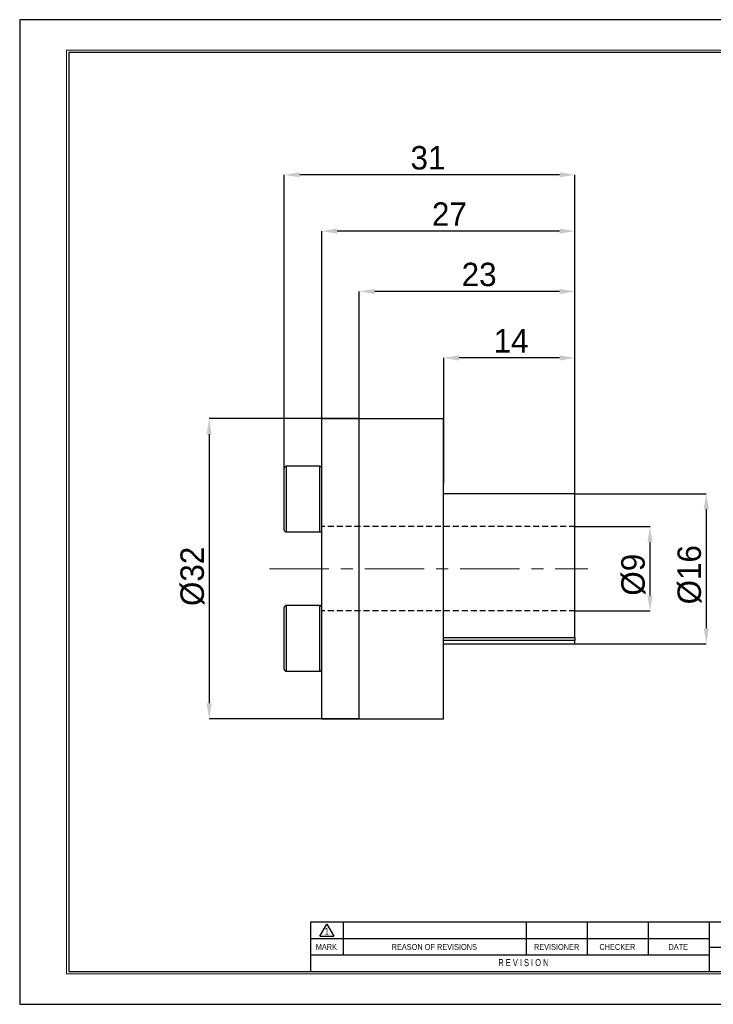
# Model space of a CAD drawing. Header units: millimetres. Extents: x 0 to 297, y 0 to 210.
# Tile 1 of 2: x 0 to 148, y 0 to 210. Entities that reach past the tile are written whole.
import ezdxf
from ezdxf.enums import TextEntityAlignment as Align

# ---------------------------------------------------------------- set-up
doc = ezdxf.new("R2010")
doc.units = ezdxf.units.MM
doc.header["$PDSIZE"] = -1
doc.linetypes.add('CENTERX2', pattern=[20.32, 12.7, -2.54, 2.54, -2.54])
doc.linetypes.add('HIDDEN', pattern=[1.905, 1.27, -0.635])
for name, color, linetype in [('가상선', 2, 'HIDDEN'), ('문자', 7, 'Continuous'), ('중심선', 1, 'CENTERX2')]:
    doc.layers.add(name, color=color, linetype=linetype)
doc.layers.add('치수선', color=5, linetype='Continuous', lineweight=15)
doc.styles.add('SLDTEXTSTYLE0', font='TXT', dxfattribs={"width": 0.75})
doc.styles.add('SLDTEXTSTYLE2', font='TXT', dxfattribs={"width": 0.75, "bigfont": 'bigfont'})
doc.styles.add('SLDTEXTSTYLE8', font='TXT', dxfattribs={"width": 0.633333})
doc.dimstyles.new('SLDDIMSTYLE0', dxfattribs={"dimtxt": 3.5, "dimasz": 3.302, "dimexe": 0, "dimexo": 0.0625, "dimgap": 0.875, "dimtad": 1, "dimlfac": 0.5, "dimrnd": 1e-09, "dimzin": 12, "dimdsep": 46, "dimtxsty": 'SLDTEXTSTYLE0', "dimsah": 1, "dimcen": 0.09, "dimadec": 0, "dimazin": 3, "dimtfac": 1, "dimtmove": 0, "dimatfit": 0, "dimfxl": 1, "dimfrac": 2, "dimtolj": 1, "dimtzin": 12, "dimarcsym": 0})
doc.dimstyles.new('SLDDIMSTYLE1', dxfattribs={"dimtxt": 3.5, "dimasz": 3.302, "dimexe": 0, "dimexo": 0.0625, "dimgap": 0.875, "dimtad": 1, "dimlfac": 0.5, "dimrnd": 1e-09, "dimzin": 12, "dimdsep": 46, "dimtxsty": 'SLDTEXTSTYLE0', "dimsah": 1, "dimcen": 0.09, "dimadec": 0, "dimazin": 3, "dimtfac": 1, "dimtofl": 0, "dimtmove": 0, "dimatfit": 3, "dimfxl": 1, "dimfrac": 2, "dimtolj": 1, "dimtzin": 12, "dimarcsym": 0})

# ---------------------------------------------------------------- blocks, each defined once
blk = doc.blocks.new('AAAA')
at = {"color": 250, "true_color": 0x191924}
for p, q in [((-298.87, 124.28), (-595.87, 124.28)), ((-595.87, 124.28), (-595.87, -85.72)), ((-595.87, -85.72), (-298.87, -85.72))]:
    blk.add_line(p, q, dxfattribs=at)
at = {"lineweight": 0}
for p, q in [((-305.37, 117.78), (-585.87, 117.78)), ((-585.87, 117.78), (-585.87, -79.22)), ((-585.87, -79.22), (-305.37, -79.22))]:
    blk.add_line(p, q, dxfattribs=at)
for p, q in [((-305.87, 117.28), (-585.37, 117.28)), ((-585.37, 117.28), (-585.37, -78.72)), ((-435.87, -68.22), (-533.87, -68.22)), ((-533.87, -68.22), (-533.87, -78.72)), ((-531.87, -71.21), (-530.37, -68.61)), ((-530.37, -68.61), (-528.87, -71.21)), ((-526.87, -68.22), (-526.87, -75.22)), ((-487.87, -68.22), (-487.87, -75.22)), ((-474.87, -68.22), (-474.87, -75.22)), ((-461.87, -68.22), (-461.87, -75.22)), ((-448.87, -68.22), (-448.87, -78.72)), ((-531.87, -71.21), (-528.87, -71.21)), ((-448.87, -71.72), (-533.87, -71.72)), ((-448.87, -75.22), (-533.87, -75.22)), ((-448.87, -73.52), (-435.87, -73.52)), ((-585.37, -78.72), (-305.87, -78.72))]:
    blk.add_line(p, q)
at = {"color": 250, "true_color": 0x191924, "width": 0.75}
for tag, height, style, p in [('TITLE', 2.5, 'SLDTEXTSTYLE2', (-358.7, -62.04)), ('도번', 2.5, 'SLDTEXTSTYLE2', (-344.69, -70.81)), ('필렛', 1.15, 'SLDTEXTSTYLE0', (-416.62, -75.73)), ('SCALE', 1.2, 'SLDTEXTSTYLE0', (-342.09, -76.51)), ('DATE', 1.2, 'SLDTEXTSTYLE0', (-318.85, -76.56)), ('모따기', 1.15, 'SLDTEXTSTYLE0', (-416.62, -78.33))]:
    blk.add_attdef(tag, text='', height=height, dxfattribs=dict(at, style=style)).set_placement(p, align=Align.BOTTOM_LEFT)
at = {"layer": '문자', "attachment_point": 2}
for s, insert, char_height, style in [('1', (-530.38, -69.37), 1.5, 'SLDTEXTSTYLE0'), ('MARK', (-530.48, -72.85), 1.25, 'SLDTEXTSTYLE0'), ('REASON OF REVISIONS', (-507.46, -72.85), 1.25, 'SLDTEXTSTYLE0'), ('REVISIONER', (-481.38, -72.85), 1.25, 'SLDTEXTSTYLE0'), ('CHECKER', (-468.42, -72.85), 1.25, 'SLDTEXTSTYLE0'), ('DATE', (-455.43, -72.85), 1.25, 'SLDTEXTSTYLE0'), ('R E V I S I O N', (-488.46, -76.07), 1.5, 'SLDTEXTSTYLE8')]:
    blk.add_mtext(s, dxfattribs=dict(at, insert=insert, char_height=char_height, style=style))
blk = doc.blocks.new('_D')
at = {"layer": 'Defpoints', "color": 0}
for p in [(118.44, 101.97), (134.44, 101.97), (118.44, 83.97)]:
    blk.add_point(p, dxfattribs=at)
at = {"layer": '치수선', "color": 0, "lineweight": -2}
for p, q in [((118.5, 101.97), (134.44, 101.97)), ((134.44, 87.27), (134.44, 98.66)), ((118.5, 83.97), (134.44, 83.97))]:
    blk.add_line(p, q, dxfattribs=at)
at = {"layer": '치수선', "color": 0}
for points in [[(133.89, 98.66), (134.99, 98.66), (134.44, 101.97)], [(133.89, 87.27), (134.99, 87.27), (134.44, 83.97)]]:
    blk.add_solid(points, dxfattribs=at)
at = {"layer": '치수선', "color": 3, "insert": (128.31, 91.68), "char_height": 5, "attachment_point": 2, "rotation": 90}
blk.add_mtext('\\A1;%%c9', dxfattribs=at)
blk = doc.blocks.new('_D_1')
at = {"layer": 'Defpoints', "color": 0}
for p in [(118.44, 108.97), (118.44, 76.97), (146.44, 76.97)]:
    blk.add_point(p, dxfattribs=at)
at = {"layer": '치수선', "color": 0, "lineweight": -2}
for p, q in [((118.5, 108.97), (146.44, 108.97)), ((146.44, 105.66), (146.44, 80.27)), ((118.5, 76.97), (146.44, 76.97))]:
    blk.add_line(p, q, dxfattribs=at)
at = {"layer": '치수선', "color": 0}
for points in [[(145.89, 105.66), (146.99, 105.66), (146.44, 108.97)], [(145.89, 80.27), (146.99, 80.27), (146.44, 76.97)]]:
    blk.add_solid(points, dxfattribs=at)
at = {"layer": '치수선', "color": 3, "insert": (140.3, 91.68), "char_height": 5, "attachment_point": 2, "rotation": 90}
blk.add_mtext('\\A1;%%c16', dxfattribs=at)
blk = doc.blocks.new('_D_2')
at = {"layer": 'Defpoints', "color": 0}
for p in [(72.44, 124.97), (40.44, 60.97), (72.44, 60.97)]:
    blk.add_point(p, dxfattribs=at)
at = {"layer": '치수선', "color": 0, "lineweight": -2}
for p, q in [((72.37, 124.97), (40.44, 124.97)), ((40.44, 121.66), (40.44, 64.27)), ((72.37, 60.97), (40.44, 60.97))]:
    blk.add_line(p, q, dxfattribs=at)
at = {"layer": '치수선', "color": 0}
for points in [[(39.89, 121.66), (40.99, 121.66), (40.44, 124.97)], [(39.89, 64.27), (40.99, 64.27), (40.44, 60.97)]]:
    blk.add_solid(points, dxfattribs=at)
at = {"layer": '치수선', "color": 3, "insert": (34.31, 91.33), "char_height": 5, "attachment_point": 2, "rotation": 90}
blk.add_mtext('\\A1;%%c32', dxfattribs=at)
blk = doc.blocks.new('_D_3')
at = {"layer": 'Defpoints', "color": 0}
for p in [(90.44, 137.93), (90.44, 111.12), (118.44, 108.97)]:
    blk.add_point(p, dxfattribs=at)
at = {"layer": '치수선', "color": 0, "lineweight": -2}
for p, q in [((90.44, 111.18), (90.44, 137.93)), ((115.14, 137.93), (93.74, 137.93)), ((118.44, 109.03), (118.44, 137.93))]:
    blk.add_line(p, q, dxfattribs=at)
at = {"layer": '치수선', "color": 0}
for points in [[(93.74, 138.48), (93.74, 137.38), (90.44, 137.93)], [(115.14, 138.48), (115.14, 137.38), (118.44, 137.93)]]:
    blk.add_solid(points, dxfattribs=at)
at = {"layer": '치수선', "color": 3, "insert": (104.81, 144.07), "char_height": 5, "attachment_point": 2}
blk.add_mtext('\\A1;14', dxfattribs=at)
blk = doc.blocks.new('_D_4')
at = {"layer": 'Defpoints', "color": 0}
for p in [(72.44, 152.1), (72.44, 124.97), (118.44, 108.97)]:
    blk.add_point(p, dxfattribs=at)
at = {"layer": '치수선', "color": 0, "lineweight": -2}
for p, q in [((72.44, 125.03), (72.44, 152.1)), ((115.14, 152.1), (75.74, 152.1)), ((118.44, 109.03), (118.44, 152.1))]:
    blk.add_line(p, q, dxfattribs=at)
at = {"layer": '치수선', "color": 0}
for points in [[(75.74, 152.65), (75.74, 151.55), (72.44, 152.1)], [(115.14, 152.65), (115.14, 151.55), (118.44, 152.1)]]:
    blk.add_solid(points, dxfattribs=at)
at = {"layer": '치수선', "color": 3, "insert": (98, 158.23), "char_height": 5, "attachment_point": 2}
blk.add_mtext('\\A1;23', dxfattribs=at)
blk = doc.blocks.new('_D_5')
at = {"layer": 'Defpoints', "color": 0}
for p in [(64.44, 164.97), (64.44, 124.97), (118.44, 108.97)]:
    blk.add_point(p, dxfattribs=at)
at = {"layer": '치수선', "color": 0, "lineweight": -2}
for p, q in [((64.44, 125.03), (64.44, 164.97)), ((115.14, 164.97), (67.74, 164.97)), ((118.44, 109.03), (118.44, 164.97))]:
    blk.add_line(p, q, dxfattribs=at)
at = {"layer": '치수선', "color": 0}
for points in [[(67.74, 165.52), (67.74, 164.42), (64.44, 164.97)], [(115.14, 165.52), (115.14, 164.42), (118.44, 164.97)]]:
    blk.add_solid(points, dxfattribs=at)
at = {"layer": '치수선', "color": 3, "insert": (91.66, 171.1), "char_height": 5, "attachment_point": 2}
blk.add_mtext('\\A1;27', dxfattribs=at)
blk = doc.blocks.new('_D_6')
at = {"layer": 'Defpoints', "color": 0}
for p in [(56.44, 176.97), (56.44, 114.42), (118.44, 108.97)]:
    blk.add_point(p, dxfattribs=at)
at = {"layer": '치수선', "color": 0, "lineweight": -2}
for p, q in [((56.44, 114.48), (56.44, 176.97)), ((115.14, 176.97), (59.74, 176.97)), ((118.44, 109.03), (118.44, 176.97))]:
    blk.add_line(p, q, dxfattribs=at)
at = {"layer": '치수선', "color": 0}
for points in [[(59.74, 177.52), (59.74, 176.42), (56.44, 176.97)], [(115.14, 177.52), (115.14, 176.42), (118.44, 176.97)]]:
    blk.add_solid(points, dxfattribs=at)
at = {"layer": '치수선', "color": 3, "insert": (87.09, 183.11), "char_height": 5, "attachment_point": 2}
blk.add_mtext('\\A1;31', dxfattribs=at)

msp = doc.modelspace()

# ---------------------------------------------------------------- linework, layer by layer
for p, q in [((72.437, 124.966), (64.437, 124.966)), ((64.437, 60.966), (64.437, 124.966)), ((90.437, 124.966), (72.437, 124.966)), ((72.437, 92.966), (72.437, 124.966)), ((72.437, 60.966), (72.437, 124.966)), ((90.437, 92.966), (90.437, 124.966)), ((56.437, 101.216), (56.437, 114.416)), ((64.037, 114.816), (56.837, 114.816)), ((56.837, 114.816), (56.837, 100.816)), ((64.037, 100.816), (64.037, 114.816)), ((118.437, 108.966), (90.437, 108.966)), ((118.437, 78.303), (118.437, 108.966)), ((56.837, 100.816), (64.037, 100.816)), ((72.437, 60.966), (72.437, 92.966)), ((90.437, 60.966), (90.437, 92.966)), ((56.437, 71.517), (56.437, 84.717)), ((64.037, 85.117), (56.837, 85.117)), ((56.837, 85.117), (56.837, 71.117)), ((64.037, 71.117), (64.037, 85.117)), ((90.437, 78.303), (118.437, 78.303)), ((118.437, 78.303), (118.437, 77.619)), ((118.437, 77.619), (90.437, 77.619)), ((90.437, 76.966), (118.437, 76.966)), ((118.437, 76.966), (118.437, 77.619)), ((56.837, 71.117), (64.037, 71.117)), ((64.437, 60.966), (72.437, 60.966)), ((72.437, 60.966), (90.437, 60.966))]:
    msp.add_line(p, q)
for centre, start, end in [((56.837, 114.416), 90, 180), ((64.037, 114.416), 0, 90), ((56.837, 101.216), 180, 270), ((64.037, 101.216), 270, 0), ((56.837, 84.717), 90, 180), ((64.037, 84.717), 0, 90), ((56.837, 71.517), 180, 270), ((64.037, 71.517), 270, 0)]:
    msp.add_arc(centre, 0.4, start, end)
at = {"layer": '가상선'}
for p, q in [((118.437, 101.966), (64.437, 101.966)), ((118.437, 83.966), (64.437, 83.966))]:
    msp.add_line(p, q, dxfattribs=at)
at = {"layer": '중심선', "linetype": 'CENTERX2', "lineweight": 0}
msp.add_line((53.284, 92.966), (121.187, 92.966), dxfattribs=at)

# ---------------------------------------------------------------- block references
at = {"color": 7, "linetype": 'Continuous'}
msp.add_blockref('AAAA', (595.902, 85.776), dxfattribs=at)

# ---------------------------------------------------------------- dimensions: what is measured, and where the dimension line sits
at = {"layer": '치수선', "color": 5, "true_color": 0x0000ff}
for base, p2, picture, middle in [((56.437, 176.966), (56.437, 114.416), '_D_6', (87.086, 176.966)), ((64.437, 164.966), (64.437, 124.966), '_D_5', (91.66, 164.966)), ((72.437, 152.104), (72.437, 124.966), '_D_4', (98, 152.104)), ((90.437, 137.928), (90.437, 111.116), '_D_3', (104.81, 137.928))]:
    dim = msp.add_linear_dim(base=base, p1=(118.437, 108.966), p2=p2, dimstyle='SLDDIMSTYLE1', override={"dimtxt": 5, "dimgap": 1, "dimtxsty": 'Standard', "dimclrt": 3}, dxfattribs=at)
    dim.commit()
    dim.dimension.update_dxf_attribs({"geometry": picture, "text_midpoint": middle, "dimtype": 160})
for base, p1, p2, dimstyle, picture, middle in [((40.437, 60.966), (72.437, 124.966), (72.437, 60.966), 'SLDDIMSTYLE1', '_D_2', (40.437, 91.331)), ((146.437, 76.966), (118.437, 108.966), (118.437, 76.966), 'SLDDIMSTYLE1', '_D_1', (146.437, 91.677)), ((134.437, 101.966), (118.437, 83.966), (118.437, 101.966), 'SLDDIMSTYLE0', '_D', (134.437, 91.677))]:
    dim = msp.add_linear_dim(base=base, p1=p1, p2=p2, angle=90, text='%%c<>', dimstyle=dimstyle, override={"dimtxt": 5, "dimgap": 1, "dimtxsty": 'Standard', "dimclrt": 3}, dxfattribs=at)
    dim.commit()
    dim.dimension.update_dxf_attribs({"geometry": picture, "text_midpoint": middle, "dimtype": 160})

doc.saveas('drawing.dxf')
